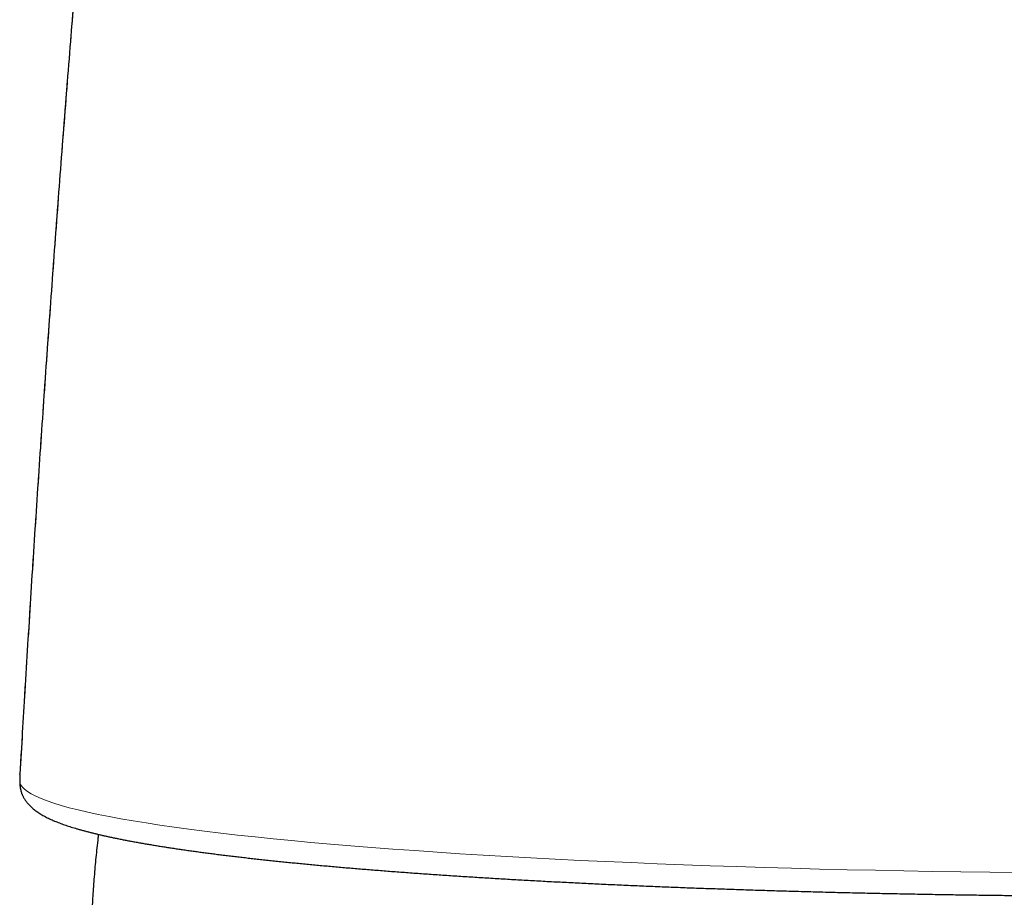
# Model space of a CAD drawing. Header units: millimetres. Extents: x 8 to 558, y 12 to 406.
# Tile 116 of 124: x 266 to 287, y 369 to 388. Entities that reach past the tile are written whole.
import ezdxf

# ---------------------------------------------------------------- set-up
doc = ezdxf.new("R2010")
doc.units = ezdxf.units.MM

msp = doc.modelspace()

# ---------------------------------------------------------------- linework, layer by layer
at = {"color": 7, "linetype": 'Continuous', "lineweight": 30}
for p, q in [((266.389, 371.65), (266.388, 371.622)), ((266.388, 371.622), (266.388, 371.615)), ((266.389, 371.65), (266.39, 371.662))]:
    msp.add_line(p, q, dxfattribs=at)
at = {"color": 252, "linetype": 'Continuous', "lineweight": 0}
msp.add_line((266.388, 371.629), (266.389, 371.65), dxfattribs=at)
at = {"color": 252, "linetype": 'Continuous', "lineweight": 0, "flags": 128}
msp.add_lwpolyline([(266.402, 371.439), (266.436, 371.389), (266.485, 371.339), (266.55, 371.289), (266.631, 371.24), (266.727, 371.19), (266.839, 371.141), (266.966, 371.092), (267.109, 371.043), (267.267, 370.994), (267.44, 370.946), (267.629, 370.898), (267.832, 370.851), (268.051, 370.804), (268.284, 370.757), (268.531, 370.711), (268.793, 370.666), (269.069, 370.621), (269.36, 370.577), (269.664, 370.533), (269.981, 370.49), (270.313, 370.447), (270.657, 370.406), (271.015, 370.365), (271.385, 370.324), (271.768, 370.285), (272.163, 370.246), (272.57, 370.208), (272.989, 370.171), (273.42, 370.135), (273.861, 370.1), (274.314, 370.066), (274.777, 370.033), (275.251, 370), (275.735, 369.969), (276.228, 369.938), (276.731, 369.909), (277.243, 369.881), (277.763, 369.854), (278.292, 369.827), (278.829, 369.802), (279.374, 369.778), (279.926, 369.756), (280.485, 369.734), (281.051, 369.713), (281.623, 369.694), (282.201, 369.676), (282.784, 369.659), (283.373, 369.643), (283.966, 369.629), (284.564, 369.616), (285.166, 369.604), (285.771, 369.593), (286.38, 369.583), (286.991, 369.575), (287.605, 369.568)], dxfattribs=at)
at = {"color": 252, "linetype": 'Continuous', "lineweight": 0}
msp.add_arc((266.898, 371.411), 0.496, 176.7003, 207.0009, dxfattribs=at)
for points, knots in [([(268.886, 402.799), (268.812, 402.073), (268.665, 400.621), (268.452, 398.443), (268.245, 396.263), (268.045, 394.083), (267.852, 391.903), (267.666, 389.721), (267.487, 387.54), (267.312, 385.323), (267.141, 383.07), (266.975, 380.783), (266.817, 378.495), (266.666, 376.207), (266.522, 373.918), (266.433, 372.392), (266.388, 371.629)], [0, 0, 0, 0, 0.069996, 0.139994, 0.209994, 0.279995, 0.349997, 0.42, 0.490003, 0.560006, 0.633342, 0.706676, 0.78001, 0.853342, 0.926672, 1, 1, 1, 1]), ([(266.388, 371.629), (266.387, 371.613), (266.386, 371.581), (266.387, 371.541), (266.388, 371.507), (266.391, 371.478), (266.396, 371.455), (266.4, 371.445), (266.402, 371.439)], [0, 0, 0, 0, 0.165779, 0.33246, 0.499634, 0.666889, 0.833813, 1, 1, 1, 1])]:
    msp.add_open_spline(points, degree=3, knots=knots, dxfattribs=at)
at = {"color": 7, "linetype": 'Continuous', "lineweight": 30}
for points, knots in [([(268.886, 402.796), (268.833, 402.275), (268.719, 401.164), (268.551, 399.465), (268.381, 397.7), (268.215, 395.934), (268.054, 394.178), (267.899, 392.433), (267.749, 390.698), (267.603, 388.963), (267.456, 387.15), (267.307, 385.257), (267.157, 383.285), (267.013, 381.313), (266.875, 379.341), (266.742, 377.368), (266.615, 375.396), (266.497, 373.493), (266.424, 372.249), (266.39, 371.662)], [0, 0, 0, 0, 0.050345, 0.107083, 0.163821, 0.220559, 0.277296, 0.33302, 0.388744, 0.444468, 0.500192, 0.563515, 0.626839, 0.690164, 0.75349, 0.816816, 0.880144, 0.943471, 1, 1, 1, 1]), ([(266.387, 371.615), (266.387, 371.608), (266.387, 371.595), (266.386, 371.577), (266.386, 371.562), (266.386, 371.549), (266.386, 371.538), (266.386, 371.53), (266.386, 371.521), (266.386, 371.512), (266.386, 371.502), (266.386, 371.489), (266.387, 371.474), (266.388, 371.458), (266.389, 371.443), (266.39, 371.428), (266.392, 371.412), (266.394, 371.395), (266.396, 371.379), (266.398, 371.364), (266.401, 371.351), (266.403, 371.339), (266.405, 371.328), (266.408, 371.317), (266.411, 371.306), (266.415, 371.289), (266.421, 371.27), (266.428, 371.249), (266.436, 371.229), (266.445, 371.207), (266.452, 371.193), (266.456, 371.185)], [0, 0, 0, 0, 0.054124, 0.106758, 0.152203, 0.190403, 0.221316, 0.244915, 0.265531, 0.288552, 0.315309, 0.345819, 0.392737, 0.436251, 0.475978, 0.513282, 0.553339, 0.594263, 0.633447, 0.667839, 0.697794, 0.725828, 0.752411, 0.773623, 0.795695, 0.821535, 0.851519, 0.879436, 0.913382, 0.953536, 1, 1, 1, 1]), ([(266.456, 371.186), (266.457, 371.184), (266.463, 371.171), (266.476, 371.148), (266.494, 371.118), (266.515, 371.089), (266.536, 371.06), (266.56, 371.031), (266.585, 371.003), (266.613, 370.975), (266.642, 370.947), (266.675, 370.919), (266.71, 370.891), (266.749, 370.863), (266.79, 370.835), (266.833, 370.808), (266.877, 370.782), (266.924, 370.757), (266.972, 370.732), (267.022, 370.708), (267.072, 370.685), (267.124, 370.663), (267.176, 370.642), (267.229, 370.622), (267.283, 370.602), (267.338, 370.582), (267.395, 370.563), (267.452, 370.544), (267.51, 370.526), (267.57, 370.508), (267.631, 370.49), (267.693, 370.472), (267.756, 370.455), (267.821, 370.438), (267.887, 370.421), (267.955, 370.404), (268.023, 370.387), (268.093, 370.371), (268.165, 370.354), (268.237, 370.338), (268.314, 370.321), (268.393, 370.305), (268.476, 370.288), (268.56, 370.271), (268.649, 370.253), (268.74, 370.236), (268.833, 370.219), (268.927, 370.202), (269.022, 370.185), (269.12, 370.169), (269.218, 370.152), (269.319, 370.136), (269.421, 370.119), (269.525, 370.103), (269.63, 370.087), (269.737, 370.071), (269.846, 370.055), (269.956, 370.039), (270.068, 370.024), (270.181, 370.008), (270.296, 369.993), (270.413, 369.977), (270.531, 369.962), (270.65, 369.947), (270.772, 369.932), (270.894, 369.917), (271.019, 369.902), (271.144, 369.888), (271.272, 369.873), (271.401, 369.859), (271.531, 369.844), (271.663, 369.83), (271.796, 369.816), (271.931, 369.802), (272.067, 369.788), (272.205, 369.774), (272.344, 369.761), (272.485, 369.747), (272.627, 369.734), (272.771, 369.72), (272.916, 369.707), (273.062, 369.694), (273.21, 369.681), (273.359, 369.668), (273.509, 369.655), (273.661, 369.643), (273.814, 369.63), (273.969, 369.618), (274.125, 369.606), (274.282, 369.593), (274.441, 369.581), (274.6, 369.57), (274.761, 369.558), (274.924, 369.546), (275.087, 369.534), (275.252, 369.523), (275.418, 369.512), (275.585, 369.501), (275.754, 369.49), (275.924, 369.479), (276.094, 369.468), (276.266, 369.457), (276.44, 369.447), (276.614, 369.436), (276.79, 369.426), (276.966, 369.416), (277.144, 369.406), (277.323, 369.396), (277.503, 369.386), (277.684, 369.376), (277.866, 369.367), (278.049, 369.358), (278.233, 369.348), (278.418, 369.339), (278.604, 369.33), (278.791, 369.321), (278.98, 369.313), (279.169, 369.304), (279.359, 369.296), (279.55, 369.288), (279.742, 369.279), (279.935, 369.271), (280.128, 369.264), (280.323, 369.256), (280.519, 369.248), (280.715, 369.241), (280.913, 369.234), (281.111, 369.227), (281.31, 369.22), (281.51, 369.213), (281.711, 369.206), (281.912, 369.2), (282.114, 369.193), (282.318, 369.187), (282.521, 369.181), (282.726, 369.175), (282.932, 369.169), (283.138, 369.163), (283.345, 369.158), (283.553, 369.152), (283.761, 369.147), (283.97, 369.142), (284.18, 369.137), (284.391, 369.132), (284.602, 369.128), (284.815, 369.123), (285.028, 369.119), (285.241, 369.115), (285.456, 369.111), (285.671, 369.107), (285.887, 369.103), (286.104, 369.1), (286.314, 369.097), (286.517, 369.094), (286.713, 369.091), (286.91, 369.088), (287.106, 369.086), (287.303, 369.083), (287.5, 369.081), (287.697, 369.079), (287.894, 369.077), (288.091, 369.075), (288.288, 369.074), (288.485, 369.072), (288.682, 369.071), (288.879, 369.069), (289.076, 369.068), (289.272, 369.067), (289.467, 369.066), (289.661, 369.066), (289.852, 369.065), (290.036, 369.065), (290.203, 369.064), (290.349, 369.064), (290.509, 369.064), (290.622, 369.064), (290.695, 369.064)], [0, 0, 0, 0, 0.000637, 0.004051, 0.007576, 0.011233, 0.015042, 0.019029, 0.023225, 0.027662, 0.032382, 0.037428, 0.042852, 0.048705, 0.055031, 0.061127, 0.067464, 0.07394, 0.080458, 0.086931, 0.093335, 0.09966, 0.105907, 0.112079, 0.118184, 0.124227, 0.130215, 0.136155, 0.142051, 0.147908, 0.153732, 0.159524, 0.165289, 0.171029, 0.176747, 0.182445, 0.188126, 0.193789, 0.199438, 0.205073, 0.210696, 0.216947, 0.222547, 0.228757, 0.234964, 0.241154, 0.247327, 0.253484, 0.259627, 0.265757, 0.271875, 0.277981, 0.284076, 0.29016, 0.296236, 0.302302, 0.30836, 0.314411, 0.320453, 0.326489, 0.332518, 0.338541, 0.344557, 0.350568, 0.356574, 0.362575, 0.36857, 0.374562, 0.380548, 0.386531, 0.392509, 0.398484, 0.404455, 0.410423, 0.416387, 0.422349, 0.428307, 0.434262, 0.440215, 0.446165, 0.452113, 0.458058, 0.464001, 0.469942, 0.475881, 0.481817, 0.487752, 0.493685, 0.499617, 0.505547, 0.511475, 0.517402, 0.523328, 0.529252, 0.535175, 0.541097, 0.547018, 0.552938, 0.558857, 0.564775, 0.570693, 0.57661, 0.582526, 0.588441, 0.594357, 0.600271, 0.606186, 0.6121, 0.618014, 0.623927, 0.629841, 0.635755, 0.641668, 0.647582, 0.653497, 0.659411, 0.665326, 0.671242, 0.677158, 0.683074, 0.688992, 0.69491, 0.700829, 0.70675, 0.712671, 0.718594, 0.724518, 0.730444, 0.736372, 0.742301, 0.748233, 0.754166, 0.760102, 0.766041, 0.771982, 0.777926, 0.783874, 0.789824, 0.795779, 0.801738, 0.8077, 0.813668, 0.819641, 0.825619, 0.831604, 0.837594, 0.843593, 0.849598, 0.855613, 0.861637, 0.867671, 0.873717, 0.879776, 0.885216, 0.890654, 0.896092, 0.901528, 0.906962, 0.912395, 0.917825, 0.923253, 0.928677, 0.934098, 0.939513, 0.944922, 0.950323, 0.955712, 0.961086, 0.966434, 0.971745, 0.976988, 0.982095, 0.986859, 0.990708, 0.994028, 1, 1, 1, 1]), ([(268.058, 370.379), (268.055, 370.352), (268.043, 370.257), (268.025, 370.094), (268.004, 369.889), (267.985, 369.685), (267.967, 369.48), (267.952, 369.274), (267.938, 369.076), (267.931, 368.945), (267.928, 368.883)], [0, 0, 0, 0, 0.054019, 0.191002, 0.327983, 0.46496, 0.601933, 0.738901, 0.875864, 1, 1, 1, 1])]:
    msp.add_open_spline(points, degree=3, knots=knots, dxfattribs=at)

doc.saveas('drawing.dxf')
